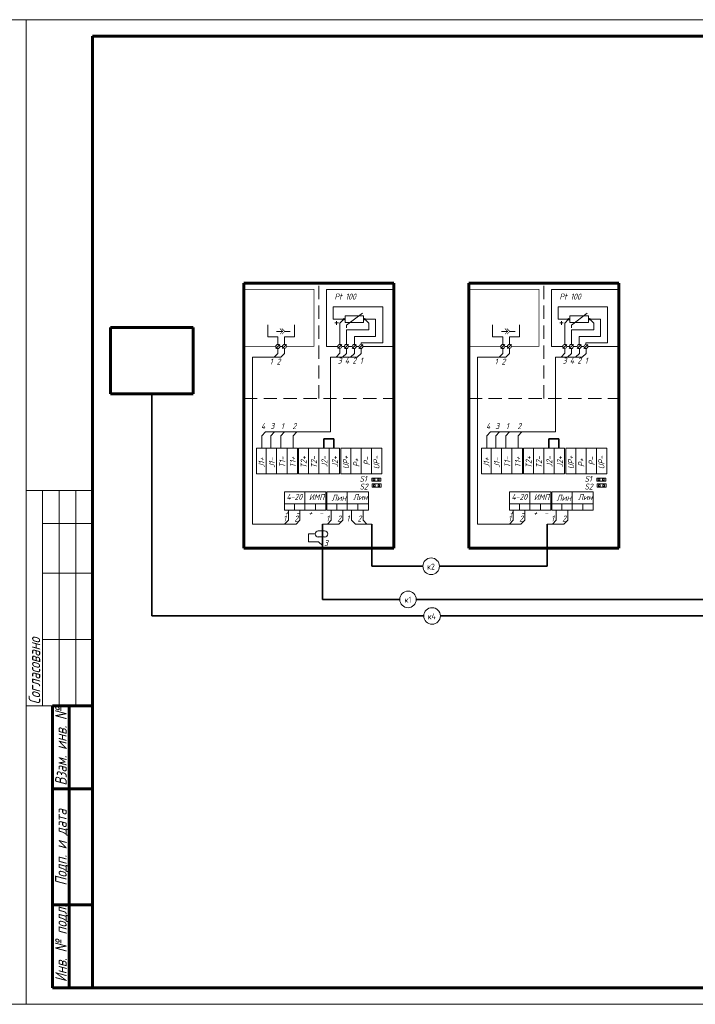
# Model space of a CAD drawing. Header units: millimetres. Extents: x 0 to 840, y 0 to 297.
# Tile 2 of 3: x 418 to 622, y 0 to 297. Entities that reach past the tile are written whole.
import ezdxf

# ---------------------------------------------------------------- set-up
doc = ezdxf.new("R2010")
doc.units = ezdxf.units.MM
for name, pattern in [('K5LT32768', [0]), ('K5LT32769', [0]), ('K5LT_BASIC', [0]), ('K5LT_DASHED', [6, 4, -2]), ('K5LT_THIN', [0])]:
    doc.linetypes.add(name, pattern=pattern)
doc.layers.add('Системный слой', color=7, linetype='Continuous')
doc.styles.add('KTEXTSTYLE', font='gost_au.shx', dxfattribs={"width": 0.96, "height": 5})

# ---------------------------------------------------------------- blocks, each defined once
blk = doc.blocks.new('U29')
at = {"layer": 'Системный слой', "color": 7, "linetype": 'K5LT_THIN', "lineweight": 18}
for p, q in [((508.18, 142.83), (510.08, 142.83)), ((508.18, 140.96), (510.08, 140.96))]:
    blk.add_line(p, q, dxfattribs=at)
for centre, start, end in [((508.18, 141.89), 90, 270), ((510.08, 141.89), 270, 90)]:
    blk.add_arc(centre, 0.934, start, end, dxfattribs=at)
blk = doc.blocks.new('U30')
at = {"layer": 'Системный слой', "color": 7, "linetype": 'K5LT_THIN', "lineweight": 18}
for p, q in [((497.45, 202.98), (495.58, 202.98)), ((499.66, 202.98), (498.05, 202.98))]:
    blk.add_line(p, q, dxfattribs=at)
at = {"layer": 'Системный слой', "color": 7, "linetype": 'K5LT_THIN', "const_width": 0.18}
for points in [[(496.61, 202.13), (497.45, 202.98), (496.61, 203.83)], [(497.21, 202.13), (498.05, 202.98), (497.21, 203.83)]]:
    blk.add_lwpolyline(points, dxfattribs=at)
blk = doc.blocks.new('U31')
at = {"layer": 'Системный слой', "color": 7, "linetype": 'K5LT_THIN', "lineweight": 18}
for p, q in [((565.34, 202.98), (563.46, 202.98)), ((567.54, 202.98), (565.94, 202.98))]:
    blk.add_line(p, q, dxfattribs=at)
at = {"layer": 'Системный слой', "color": 7, "linetype": 'K5LT_THIN', "const_width": 0.18}
for points in [[(564.49, 202.13), (565.34, 202.98), (564.49, 203.83)], [(565.09, 202.13), (565.94, 202.98), (565.09, 203.83)]]:
    blk.add_lwpolyline(points, dxfattribs=at)

msp = doc.modelspace()

# ---------------------------------------------------------------- linework, layer by layer
at = {"color": 7, "linetype": 'K5LT_THIN', "lineweight": 18}
for p, q in [((0, 297), (420, 297)), ((420, 297), (420, 0)), ((420, 0), (420, 297)), ((420, 297), (840, 297)), ((440, 155), (420, 155)), ((425, 90), (425, 155)), ((430, 90), (430, 155)), ((435, 90), (435, 155)), ((440, 145), (425, 145)), ((440, 130), (425, 130)), ((440, 110), (425, 110)), ((440, 90), (420, 90)), ((420, 0), (0, 0)), ((840, 0), (420, 0))]:
    msp.add_line(p, q, dxfattribs=at)
at = {"color": 5, "linetype": 'K5LT_BASIC', "lineweight": 60, "true_color": 0x0000ff}
for p, q in [((440, 5), (440, 292)), ((440, 292), (835, 292)), ((428, 5), (428, 90)), ((440, 90), (428, 90)), ((433, 5), (433, 90)), ((440, 65), (428, 65)), ((440, 30), (428, 30)), ((440, 5), (428, 5)), ((835, 5), (440, 5))]:
    msp.add_line(p, q, dxfattribs=at)
at = {"layer": 'Системный слой', "color": 5, "linetype": 'K5LT_BASIC', "lineweight": 60, "true_color": 0x0000ff}
for p, q in [((485.71, 217.55), (530.94, 217.55)), ((485.71, 137.56), (485.71, 217.55)), ((530.94, 217.55), (530.94, 137.56)), ((553.59, 217.55), (598.82, 217.55)), ((553.59, 137.56), (553.59, 217.55)), ((598.82, 217.55), (598.82, 137.56)), ((530.94, 198.44), (530.94, 215.66)), ((598.82, 198.44), (598.82, 215.66)), ((445.46, 204.16), (470.46, 204.16)), ((445.46, 184.16), (445.46, 204.16)), ((470.46, 184.16), (470.46, 204.16)), ((445.46, 184.16), (470.46, 184.16)), ((530.94, 137.56), (485.71, 137.56)), ((598.82, 137.56), (553.59, 137.56))]:
    msp.add_line(p, q, dxfattribs=at)
at = {"layer": 'Системный слой', "color": 7, "linetype": 'K5LT_DASHED', "lineweight": 18}
for p, q in [((508.33, 182.74), (508.33, 217.55)), ((576.21, 182.74), (576.21, 217.55)), ((485.71, 182.74), (530.94, 182.74)), ((553.59, 182.74), (598.82, 182.74))]:
    msp.add_line(p, q, dxfattribs=at)
at = {"layer": 'Системный слой', "color": 7, "linetype": 'K5LT_THIN', "lineweight": 18}
for p, q in [((510.63, 215.66), (510.63, 198.44)), ((530.94, 215.66), (510.63, 215.66)), ((578.52, 215.66), (578.52, 198.44)), ((598.82, 215.66), (578.52, 215.66)), ((512.64, 206.63), (512.64, 210.36)), ((512.64, 210.36), (527.61, 210.36)), ((516.65, 204.83), (521.47, 208.44)), ((527.61, 210.36), (527.61, 199.54)), ((580.52, 206.63), (580.52, 210.36)), ((580.52, 210.36), (595.49, 210.36)), ((584.54, 204.83), (589.35, 208.44)), ((595.49, 210.36), (595.49, 199.54)), ((492.91, 204.95), (492.91, 201.35)), ((501.04, 204.95), (501.04, 201.35)), ((516.25, 206.63), (512.64, 206.63)), ((513.16, 205.54), (514.24, 205.54)), ((513.7, 205), (513.7, 206.08)), ((515.85, 206.63), (514.65, 205.43)), ((514.65, 205.43), (514.65, 199.04)), ((516.25, 207.64), (521.87, 207.64)), ((516.25, 205.63), (516.25, 207.64)), ((521.87, 205.63), (516.25, 205.63)), ((521.87, 207.64), (521.87, 205.63)), ((521.87, 206.63), (525.48, 206.63)), ((522.27, 206.63), (523.48, 205.43)), ((523.48, 205.43), (523.48, 203.42)), ((525.48, 206.63), (525.48, 201.42)), ((560.79, 204.95), (560.79, 201.35)), ((568.93, 204.95), (568.93, 201.35)), ((584.13, 206.63), (580.52, 206.63)), ((581.05, 205.54), (582.12, 205.54)), ((581.58, 205), (581.58, 206.08)), ((583.73, 206.63), (582.53, 205.43)), ((582.53, 205.43), (582.53, 199.04)), ((584.13, 207.64), (589.75, 207.64)), ((584.13, 205.63), (584.13, 207.64)), ((589.75, 205.63), (584.13, 205.63)), ((589.75, 207.64), (589.75, 205.63)), ((589.75, 206.63), (593.36, 206.63)), ((590.15, 206.63), (591.36, 205.43)), ((591.36, 205.43), (591.36, 203.42)), ((593.36, 206.63), (593.36, 201.42)), ((516.65, 204.83), (516.65, 204.04)), ((523.48, 203.42), (516.65, 203.42)), ((516.65, 203.42), (516.65, 199.02)), ((584.54, 204.83), (584.54, 204.04)), ((591.36, 203.42), (584.54, 203.42)), ((584.54, 203.42), (584.54, 199.02)), ((495.97, 201.35), (492.91, 201.35)), ((495.36, 197.82), (496.57, 199.02)), ((495.97, 201.35), (495.97, 199.04)), ((497.38, 197.84), (498.58, 199.04)), ((497.98, 201.35), (497.98, 199.04)), ((497.98, 201.35), (501.04, 201.35)), ((514.07, 197.84), (515.27, 199.04)), ((516.05, 197.82), (517.26, 199.02)), ((518.43, 197.81), (519.64, 199.02)), ((525.48, 201.42), (519.06, 201.42)), ((519.06, 201.42), (519.06, 199.02)), ((520.43, 197.81), (521.64, 199.01)), ((521.07, 199.54), (521.07, 199.01)), ((527.61, 199.54), (521.07, 199.54)), ((563.85, 201.35), (560.79, 201.35)), ((563.25, 197.82), (564.45, 199.02)), ((563.85, 201.35), (563.85, 199.04)), ((565.26, 197.84), (566.47, 199.04)), ((565.87, 201.35), (565.87, 199.04)), ((565.87, 201.35), (568.93, 201.35)), ((581.95, 197.84), (583.15, 199.04)), ((583.93, 197.82), (585.14, 199.02)), ((586.31, 197.81), (587.52, 199.02)), ((593.36, 201.42), (586.94, 201.42)), ((586.94, 201.42), (586.94, 199.02)), ((588.31, 197.81), (589.52, 199.01)), ((588.95, 199.54), (588.95, 199.01)), ((595.49, 199.54), (588.95, 199.54)), ((495.98, 196.34), (494.84, 195.19)), ((495.98, 197.82), (495.98, 196.34)), ((496.57, 198.44), (497.38, 198.44)), ((497.98, 196.34), (496.84, 195.19)), ((497.98, 197.84), (497.98, 196.34)), ((510.63, 198.44), (514.07, 198.44)), ((514.72, 196.37), (513.55, 195.19)), ((514.72, 197.84), (514.72, 196.37)), ((515.27, 198.44), (516.05, 198.44)), ((516.71, 196.35), (515.53, 195.17)), ((516.71, 197.82), (516.71, 196.35)), ((517.25, 198.44), (518.43, 198.44)), ((519.09, 196.34), (517.91, 195.17)), ((519.09, 197.82), (519.09, 196.34)), ((519.64, 198.44), (520.43, 198.44)), ((521.12, 196.34), (519.95, 195.16)), ((521.12, 197.81), (521.12, 196.34)), ((521.63, 198.44), (530.94, 198.44)), ((563.87, 196.34), (562.72, 195.19)), ((563.87, 197.82), (563.87, 196.34)), ((564.45, 198.44), (565.26, 198.44)), ((565.87, 196.34), (564.72, 195.19)), ((565.87, 197.84), (565.87, 196.34)), ((578.52, 198.44), (581.95, 198.44)), ((582.61, 196.37), (581.43, 195.19)), ((582.61, 197.84), (582.61, 196.37)), ((583.15, 198.44), (583.93, 198.44)), ((584.59, 196.35), (583.41, 195.17)), ((584.59, 197.82), (584.59, 196.35)), ((585.14, 198.44), (586.32, 198.44)), ((586.97, 196.34), (585.79, 195.17)), ((586.97, 197.82), (586.97, 196.34)), ((587.52, 198.44), (588.31, 198.44)), ((589.01, 196.34), (587.83, 195.16)), ((589.01, 197.81), (589.01, 196.34)), ((589.52, 198.44), (598.82, 198.44)), ((496.84, 195.19), (488.37, 195.19)), ((488.37, 144.86), (488.37, 195.19)), ((511.9, 172.66), (511.9, 195.19)), ((519.98, 195.19), (511.9, 195.19)), ((564.72, 195.19), (556.25, 195.19)), ((556.25, 144.86), (556.25, 195.19)), ((579.78, 172.66), (579.78, 195.19)), ((587.86, 195.19), (579.78, 195.19)), ((491.14, 171.52), (492.29, 172.66)), ((511.9, 172.66), (492.29, 172.66)), ((493.83, 171.52), (494.97, 172.66)), ((496.86, 171.52), (498.01, 172.66)), ((500.59, 171.52), (501.74, 172.66)), ((559.03, 171.52), (560.17, 172.66)), ((579.78, 172.66), (560.17, 172.66)), ((561.71, 171.52), (562.85, 172.66)), ((564.75, 171.52), (565.89, 172.66)), ((568.47, 171.52), (569.62, 172.66)), ((491.14, 167.73), (491.14, 171.52)), ((493.83, 167.73), (493.83, 171.52)), ((496.86, 167.73), (496.86, 171.52)), ((500.59, 167.73), (500.59, 171.52)), ((559.03, 167.73), (559.03, 171.52)), ((561.71, 167.73), (561.71, 171.52)), ((564.75, 167.73), (564.75, 171.52)), ((568.47, 167.73), (568.47, 171.52)), ((524.32, 157.78), (524.32, 158.75)), ((524.32, 158.75), (527.1, 158.75)), ((527.1, 157.78), (524.32, 157.78)), ((524.78, 158.47), (524.78, 158)), ((525.25, 158.47), (524.78, 158.47)), ((524.78, 158), (525.25, 158)), ((525.25, 158), (525.25, 158.47)), ((526.1, 158.47), (526.1, 158)), ((526.57, 158.47), (526.1, 158.47)), ((526.1, 158), (526.57, 158)), ((526.57, 158), (526.57, 158.47)), ((527.1, 158.75), (527.1, 157.78)), ((592.21, 157.78), (592.21, 158.75)), ((592.21, 158.75), (594.98, 158.75)), ((594.98, 157.78), (592.21, 157.78)), ((592.66, 158.47), (592.66, 158)), ((593.13, 158.47), (592.66, 158.47)), ((592.66, 158), (593.13, 158)), ((593.13, 158), (593.13, 158.47)), ((593.99, 158.47), (593.99, 158)), ((594.45, 158.47), (593.99, 158.47)), ((593.99, 158), (594.45, 158)), ((594.45, 158), (594.45, 158.47)), ((594.98, 158.75), (594.98, 157.78)), ((524.43, 155.97), (524.43, 156.95)), ((524.43, 156.95), (527.2, 156.95)), ((527.2, 155.97), (524.43, 155.97)), ((525.35, 156.66), (524.88, 156.66)), ((524.88, 156.66), (524.88, 156.2)), ((524.88, 156.2), (525.35, 156.2)), ((525.35, 156.2), (525.35, 156.66)), ((526.67, 156.66), (526.21, 156.66)), ((526.21, 156.66), (526.21, 156.2)), ((526.21, 156.2), (526.67, 156.2)), ((526.67, 156.2), (526.67, 156.66)), ((527.2, 156.95), (527.2, 155.97)), ((592.31, 155.97), (592.31, 156.95)), ((592.31, 156.95), (595.08, 156.95)), ((595.08, 155.97), (592.31, 155.97)), ((593.23, 156.66), (592.77, 156.66)), ((592.77, 156.66), (592.77, 156.2)), ((592.77, 156.2), (593.23, 156.2)), ((593.23, 156.2), (593.23, 156.66)), ((594.55, 156.66), (594.09, 156.66)), ((594.09, 156.66), (594.09, 156.2)), ((594.09, 156.2), (594.55, 156.2)), ((594.55, 156.2), (594.55, 156.66)), ((595.08, 156.95), (595.08, 155.97)), ((499.15, 149.06), (499.15, 146)), ((502.6, 149.06), (502.6, 146)), ((512.1, 149.06), (512.1, 146)), ((515.55, 149.06), (515.55, 146)), ((518.22, 149.06), (518.22, 146)), ((521.68, 149.06), (521.68, 146)), ((567.03, 149.06), (567.03, 146)), ((570.48, 149.06), (570.48, 146)), ((579.98, 149.06), (579.98, 146)), ((583.44, 149.06), (583.44, 146)), ((499.15, 146), (498, 144.86)), ((502.6, 146), (501.46, 144.86)), ((512.1, 146), (510.95, 144.86)), ((515.55, 146), (514.41, 144.86)), ((518.22, 146), (519.37, 144.86)), ((521.68, 146), (522.82, 144.86)), ((567.03, 146), (565.88, 144.86)), ((570.48, 146), (569.34, 144.86)), ((579.98, 146), (578.84, 144.86)), ((583.44, 146), (582.29, 144.86)), ((501.46, 144.86), (488.37, 144.86)), ((501.46, 144.86), (496.46, 144.86)), ((514.41, 144.86), (509.41, 144.86)), ((519.37, 144.86), (524.37, 144.86)), ((569.34, 144.86), (556.25, 144.86)), ((569.34, 144.86), (564.34, 144.86)), ((582.29, 144.86), (577.29, 144.86)), ((507.25, 141.89), (505.18, 141.89)), ((505.18, 141.89), (505.18, 139.49)), ((508.27, 139.49), (505.18, 139.49)), ((508.27, 139.49), (509.41, 138.35))]:
    msp.add_line(p, q, dxfattribs=at)
at = {"layer": 'Системный слой', "color": 7, "linetype": 'K5LT32768', "lineweight": 35}
for p, q in [((457.96, 184.16), (457.96, 117.14)), ((509.9, 167.73), (509.9, 170.62)), ((509.9, 170.62), (512.86, 170.62)), ((512.86, 170.62), (512.86, 167.73)), ((577.78, 167.73), (577.78, 170.62)), ((577.78, 170.62), (580.74, 170.62)), ((580.74, 170.62), (580.74, 167.73)), ((509.41, 144.86), (509.41, 122.14)), ((524.37, 144.86), (524.37, 132.14)), ((577.29, 144.86), (577.29, 132.14)), ((539.73, 132.14), (524.37, 132.14)), ((577.29, 132.14), (544.73, 132.14)), ((509.41, 122.14), (532.75, 122.14)), ((537.75, 122.14), (711.98, 122.14)), ((457.96, 117.14), (540.01, 117.14)), ((545.01, 117.14), (661.98, 117.14))]:
    msp.add_line(p, q, dxfattribs=at)
at = {"layer": 'Системный слой', "color": 18, "linetype": 'K5LT32769', "lineweight": 15, "true_color": 0x010101}
for p, q in [((489.52, 167.73), (501.89, 167.73)), ((489.52, 167.71), (489.52, 160.05)), ((492.5, 167.73), (492.5, 160.03)), ((495.61, 167.73), (495.61, 160.03)), ((498.75, 167.73), (498.75, 160.03)), ((501.89, 167.73), (501.89, 160.03)), ((502.23, 167.73), (514.6, 167.73)), ((502.23, 167.71), (502.23, 160.05)), ((505.21, 167.73), (505.21, 160.03)), ((508.33, 167.73), (508.33, 160.03)), ((511.46, 167.73), (511.46, 160.03)), ((514.6, 167.73), (514.6, 160.03)), ((514.99, 167.72), (527.36, 167.72)), ((514.99, 167.7), (514.99, 160.04)), ((517.97, 167.72), (517.97, 160.02)), ((521.09, 167.72), (521.09, 160.02)), ((524.23, 167.72), (524.23, 160.02)), ((527.36, 167.72), (527.36, 160.02)), ((557.4, 167.73), (569.77, 167.73)), ((557.4, 167.71), (557.4, 160.05)), ((560.38, 167.73), (560.38, 160.03)), ((563.5, 167.73), (563.5, 160.03)), ((566.63, 167.73), (566.63, 160.03)), ((569.77, 167.73), (569.77, 160.03)), ((570.11, 167.73), (582.48, 167.73)), ((570.11, 167.71), (570.11, 160.05)), ((573.09, 167.73), (573.09, 160.03)), ((576.21, 167.73), (576.21, 160.03)), ((579.35, 167.73), (579.35, 160.03)), ((582.48, 167.73), (582.48, 160.03)), ((582.87, 167.72), (595.24, 167.72)), ((582.87, 167.7), (582.87, 160.04)), ((585.85, 167.72), (585.85, 160.02)), ((588.97, 167.72), (588.97, 160.02)), ((592.11, 167.72), (592.11, 160.02)), ((595.24, 167.72), (595.24, 160.02)), ((489.52, 160.03), (501.89, 160.03)), ((502.23, 160.03), (514.6, 160.03)), ((514.99, 160.02), (527.36, 160.02)), ((557.4, 160.03), (569.77, 160.03)), ((570.11, 160.03), (582.48, 160.03)), ((582.87, 160.02), (595.24, 160.02)), ((497.99, 149.06), (497.99, 154.61)), ((497.99, 154.61), (510.5, 154.61)), ((504.12, 154.61), (504.12, 149.06)), ((510.5, 154.61), (510.5, 149.06)), ((510.78, 154.61), (523.29, 154.61)), ((510.78, 149.06), (510.78, 154.61)), ((516.91, 154.61), (516.91, 149.06)), ((523.29, 154.61), (523.29, 149.06)), ((565.87, 149.06), (565.87, 154.61)), ((565.87, 154.61), (578.38, 154.61)), ((572, 154.61), (572, 149.06)), ((578.38, 154.61), (578.38, 149.06)), ((578.66, 154.61), (591.17, 154.61)), ((578.66, 149.06), (578.66, 154.61)), ((584.79, 154.61), (584.79, 149.06)), ((591.17, 154.61), (591.17, 149.06)), ((510.5, 150.93), (497.99, 150.93)), ((510.5, 149.06), (497.99, 149.06)), ((501.04, 150.93), (501.04, 149.06)), ((507.32, 150.93), (507.32, 149.05)), ((523.29, 150.93), (510.78, 150.93)), ((523.29, 149.06), (510.78, 149.06)), ((513.82, 150.93), (513.82, 149.06)), ((520.11, 150.93), (520.11, 149.05)), ((578.38, 150.93), (565.87, 150.93)), ((578.38, 149.06), (565.87, 149.06)), ((568.92, 150.93), (568.92, 149.06)), ((575.2, 150.93), (575.2, 149.05)), ((591.17, 150.93), (578.66, 150.93)), ((591.17, 149.06), (578.66, 149.06)), ((581.71, 150.93), (581.71, 149.06)), ((587.99, 150.93), (587.99, 149.05))]:
    msp.add_line(p, q, dxfattribs=at)
at = {"layer": 'Системный слой', "color": 7, "linetype": 'K5LT_THIN', "const_width": 0.18}
for points in [[(495.37, 198.44), (485.71, 198.44), (485.71, 215.66), (506.86, 215.66), (506.86, 198.44), (498.58, 198.44)], [(563.25, 198.44), (553.59, 198.44), (553.59, 215.66), (574.74, 215.66), (574.74, 198.44), (566.47, 198.44)], [(497.38, 198.44), (496.57, 198.44)], [(497.38, 198.44), (496.57, 198.44)], [(506.86, 198.44), (498.58, 198.44)], [(565.26, 198.44), (564.45, 198.44)], [(565.26, 198.44), (564.45, 198.44)], [(574.74, 198.44), (566.47, 198.44)]]:
    msp.add_lwpolyline(points, dxfattribs=at)
at = {"layer": 'Системный слой', "color": 7, "linetype": 'K5LT_THIN', "lineweight": 18}
for centre, radius in [((515.85, 206.63), 0.201), ((522.27, 206.63), 0.201), ((583.73, 206.63), 0.201), ((590.15, 206.63), 0.201), ((495.97, 198.42), 0.602), ((497.98, 198.44), 0.602), ((514.67, 198.44), 0.602), ((516.65, 198.42), 0.602), ((519.03, 198.42), 0.602), ((521.03, 198.41), 0.602), ((563.85, 198.42), 0.602), ((565.87, 198.44), 0.602), ((582.55, 198.44), 0.602), ((584.54, 198.42), 0.602), ((586.92, 198.42), 0.602), ((588.92, 198.41), 0.602)]:
    msp.add_circle(centre, radius, dxfattribs=at)
for centre in [(542.23, 132.14), (535.25, 122.14), (542.51, 117.14)]:
    msp.add_arc(centre, 2.5, 0, 360, dxfattribs=at)

# ---------------------------------------------------------------- block references
at = {"layer": 'Системный слой'}
for name in ['U30', 'U31', 'U29']:
    msp.add_blockref(name, (0, 0), dxfattribs=at)

# ---------------------------------------------------------------- texts
at = {"color": 7, "char_height": 2.5, "attachment_point": 1, "rotation": 90, "style": 'KTEXTSTYLE'}
for s, insert in [('\\H3.5;\\W0.965;\\Q15;\\Q15;Согласовано', (420.77, 90.5)), ('\\H3.5;\\W0.965;\\Q15;\\Q15;Взам. инв. №', (428.77, 65.98)), ('\\H3.5;\\W0.965;\\Q15;\\Q15;Подп. и дата', (428.77, 35.8)), ('\\H3.5;\\W0.965;\\Q15;\\Q15;Инв. № подл.', (428.77, 6.71))]:
    msp.add_mtext(s, dxfattribs=dict(at, insert=insert))
at = {"layer": 'Системный слой', "color": 7, "char_height": 2.5, "attachment_point": 1, "style": 'KTEXTSTYLE'}
for s, insert in [('\\H3.5;\\W0.965;\\Q15;\\Q15;\\H1.80;Pt 100', (513.05, 214.38)), ('\\H3.5;\\W0.965;\\Q15;\\Q15;\\H1.80;Pt 100', (580.94, 214.38)), ('\\H3.5;\\W0.965;\\Q15;\\Q15;\\H1.80;1', (493.54, 194.79)), ('\\H3.5;\\W0.965;\\Q15;\\Q15;\\H1.80;2', (495.61, 194.76)), ('\\H3.5;\\W0.965;\\Q15;\\Q15;\\H1.80;3', (514.04, 195.06)), ('\\H3.5;\\W0.965;\\Q15;\\Q15;\\H1.80;4', (516.19, 195.06)), ('\\H3.5;\\W0.965;\\Q15;\\Q15;\\H1.80;2', (518.46, 195.06)), ('\\H3.5;\\W0.965;\\Q15;\\Q15;\\H1.80;1', (520.73, 195.06)), ('\\H3.5;\\W0.965;\\Q15;\\Q15;\\H1.80;1', (561.42, 194.79)), ('\\H3.5;\\W0.965;\\Q15;\\Q15;\\H1.80;2', (563.49, 194.76)), ('\\H3.5;\\W0.965;\\Q15;\\Q15;\\H1.80;3', (581.92, 195.06)), ('\\H3.5;\\W0.965;\\Q15;\\Q15;\\H1.80;4', (584.07, 195.06)), ('\\H3.5;\\W0.965;\\Q15;\\Q15;\\H1.80;2', (586.35, 195.06)), ('\\H3.5;\\W0.965;\\Q15;\\Q15;\\H1.80;1', (588.61, 195.06)), ('\\H3.5;\\W0.965;\\Q15;\\Q15;\\H1.80;4', (490.91, 175.32)), ('\\H3.5;\\W0.965;\\Q15;\\Q15;\\H1.80;3', (493.72, 175.32)), ('\\H3.5;\\W0.965;\\Q15;\\Q15;\\H1.80;1', (496.92, 175.32)), ('\\H3.5;\\W0.965;\\Q15;\\Q15;\\H1.80;2', (500.39, 175.32)), ('\\H3.5;\\W0.965;\\Q15;\\Q15;\\H1.80;4', (558.8, 175.32)), ('\\H3.5;\\W0.965;\\Q15;\\Q15;\\H1.80;3', (561.6, 175.32)), ('\\H3.5;\\W0.965;\\Q15;\\Q15;\\H1.80;1', (564.8, 175.32)), ('\\H3.5;\\W0.965;\\Q15;\\Q15;\\H1.80;2', (568.27, 175.32)), ('\\H3.5;\\W0.965;\\Q15;\\Q15;\\H1.80;S1', (520.63, 159.41)), ('\\H3.5;\\W0.965;\\Q15;\\Q15;\\H1.80;S1', (588.51, 159.41)), ('\\H3.5;\\W0.965;\\Q15;\\Q15;\\H1.80;S2', (520.62, 157.07)), ('\\H3.5;\\W0.965;\\Q15;\\Q15;\\H1.80;S2', (588.5, 157.07)), ('\\H3.5;\\W0.965;\\Q15;\\Q15;\\H1.80;4-20', (498.6, 153.96)), ('\\H3.5;\\W0.965;\\Q15;\\Q15;\\H1.80;ИМП', (505.35, 153.87)), ('\\H3.5;\\W0.965;\\Q15;\\Q15;\\H1.80;Лин', (512.21, 153.72)), ('\\H3.5;\\W0.965;\\Q15;\\Q15;\\H1.80;Лин', (518.66, 153.9)), ('\\H3.5;\\W0.965;\\Q15;\\Q15;\\H1.80;4-20', (566.49, 153.96)), ('\\H3.5;\\W0.965;\\Q15;\\Q15;\\H1.80;ИМП', (573.23, 153.87)), ('\\H3.5;\\W0.965;\\Q15;\\Q15;\\H1.80;Лин', (580.09, 153.72)), ('\\H3.5;\\W0.965;\\Q15;\\Q15;\\H1.80;Лин', (586.54, 153.9)), ('\\H3.5;\\W0.965;\\Q15;\\Q15;\\H1.80;+', (498, 149.24)), ('\\H3.5;\\W0.965;\\Q15;\\Q15;\\H1.80;+', (505.22, 149.12)), ('\\H3.5;\\W0.965;\\Q15;\\Q15;\\H1.80;+', (565.88, 149.24)), ('\\H3.5;\\W0.965;\\Q15;\\Q15;\\H1.80;+', (573.1, 149.12)), ('\\H3.5;\\W0.965;\\Q15;\\Q15;\\H1.80;1', (497.62, 147.45)), ('\\H3.5;\\W0.965;\\Q15;\\Q15;\\H1.80;2', (500.95, 147.43)), ('\\H3.5;\\W0.965;\\Q15;\\Q15;\\H1.80;-', (501.48, 149.18)), ('\\H3.5;\\W0.965;\\Q15;\\Q15;\\H1.80;-', (508.52, 149.23)), ('\\H3.5;\\W0.965;\\Q15;\\Q15;\\H1.80;1', (510.57, 147.45)), ('\\H3.5;\\W0.965;\\Q15;\\Q15;\\H1.80;2', (513.9, 147.43)), ('\\H3.5;\\W0.965;\\Q15;\\Q15;\\H1.80;1', (516.7, 147.45)), ('\\H3.5;\\W0.965;\\Q15;\\Q15;\\H1.80;2', (520.03, 147.43)), ('\\H3.5;\\W0.965;\\Q15;\\Q15;\\H1.80;1', (565.5, 147.45)), ('\\H3.5;\\W0.965;\\Q15;\\Q15;\\H1.80;2', (568.83, 147.43)), ('\\H3.5;\\W0.965;\\Q15;\\Q15;\\H1.80;-', (569.37, 149.18)), ('\\H3.5;\\W0.965;\\Q15;\\Q15;\\H1.80;-', (576.4, 149.23)), ('\\H3.5;\\W0.965;\\Q15;\\Q15;\\H1.80;1', (578.46, 147.45)), ('\\H3.5;\\W0.965;\\Q15;\\Q15;\\H1.80;2', (581.79, 147.43)), ('\\H3.5;\\W0.965;\\Q15;\\Q15;\\H1.80;3', (509.92, 140.04)), ('\\H3.5;\\W0.965;\\Q15;\\Q0;\\H1.80;к2', (541.04, 132.93)), ('\\H3.5;\\W0.965;\\Q15;\\Q0;\\H1.80;к1', (534.23, 122.93)), ('\\H3.5;\\W0.965;\\Q15;\\Q0;\\H1.80;к4', (541.22, 117.93))]:
    msp.add_mtext(s, dxfattribs=dict(at, insert=insert))
at = {"layer": 'Системный слой', "color": 7, "char_height": 2.5, "attachment_point": 1, "rotation": 90, "style": 'KTEXTSTYLE'}
for s, insert in [('\\H3.5;\\W0.965;\\Q15;\\Q15;\\H1.80;J1+', (490.15, 161.87)), ('\\H3.5;\\W0.965;\\Q15;\\Q15;\\H1.80;J1-', (493.28, 161.86)), ('\\H3.5;\\W0.965;\\Q15;\\Q15;\\H1.80;T1-', (496.42, 161.86)), ('\\H3.5;\\W0.965;\\Q15;\\Q15;\\H1.80;T1+', (499.61, 161.84)), ('\\H3.5;\\W0.965;\\Q15;\\Q15;\\H1.80;T2+', (502.86, 161.71)), ('\\H3.5;\\W0.965;\\Q15;\\Q15;\\H1.80;T2-', (505.99, 161.7)), ('\\H3.5;\\W0.965;\\Q15;\\Q15;\\H1.80;J2-', (509.13, 162.03)), ('\\H3.5;\\W0.965;\\Q15;\\Q15;\\H1.80;J2+', (512.33, 162)), ('\\H3.5;\\W0.965;\\Q15;\\Q15;\\H1.80;UP+', (515.62, 161.42)), ('\\H3.5;\\W0.965;\\Q15;\\Q15;\\H1.80;P+', (518.75, 162.08)), ('\\H3.5;\\W0.965;\\Q15;\\Q15;\\H1.80;P-', (521.89, 162.58)), ('\\H3.5;\\W0.965;\\Q15;\\Q15;\\H1.80;UP-', (524.84, 161.4)), ('\\H3.5;\\W0.965;\\Q15;\\Q15;\\H1.80;J1+', (558.03, 161.87)), ('\\H3.5;\\W0.965;\\Q15;\\Q15;\\H1.80;J1-', (561.16, 161.86)), ('\\H3.5;\\W0.965;\\Q15;\\Q15;\\H1.80;T1-', (564.3, 161.86)), ('\\H3.5;\\W0.965;\\Q15;\\Q15;\\H1.80;T1+', (567.5, 161.84)), ('\\H3.5;\\W0.965;\\Q15;\\Q15;\\H1.80;T2+', (570.74, 161.71)), ('\\H3.5;\\W0.965;\\Q15;\\Q15;\\H1.80;T2-', (573.87, 161.7)), ('\\H3.5;\\W0.965;\\Q15;\\Q15;\\H1.80;J2-', (577.01, 162.03)), ('\\H3.5;\\W0.965;\\Q15;\\Q15;\\H1.80;J2+', (580.21, 162)), ('\\H3.5;\\W0.965;\\Q15;\\Q15;\\H1.80;UP+', (583.51, 161.42)), ('\\H3.5;\\W0.965;\\Q15;\\Q15;\\H1.80;P+', (586.63, 162.08)), ('\\H3.5;\\W0.965;\\Q15;\\Q15;\\H1.80;P-', (589.77, 162.58)), ('\\H3.5;\\W0.965;\\Q15;\\Q15;\\H1.80;UP-', (592.73, 161.4))]:
    msp.add_mtext(s, dxfattribs=dict(at, insert=insert))

doc.saveas('drawing.dxf')
